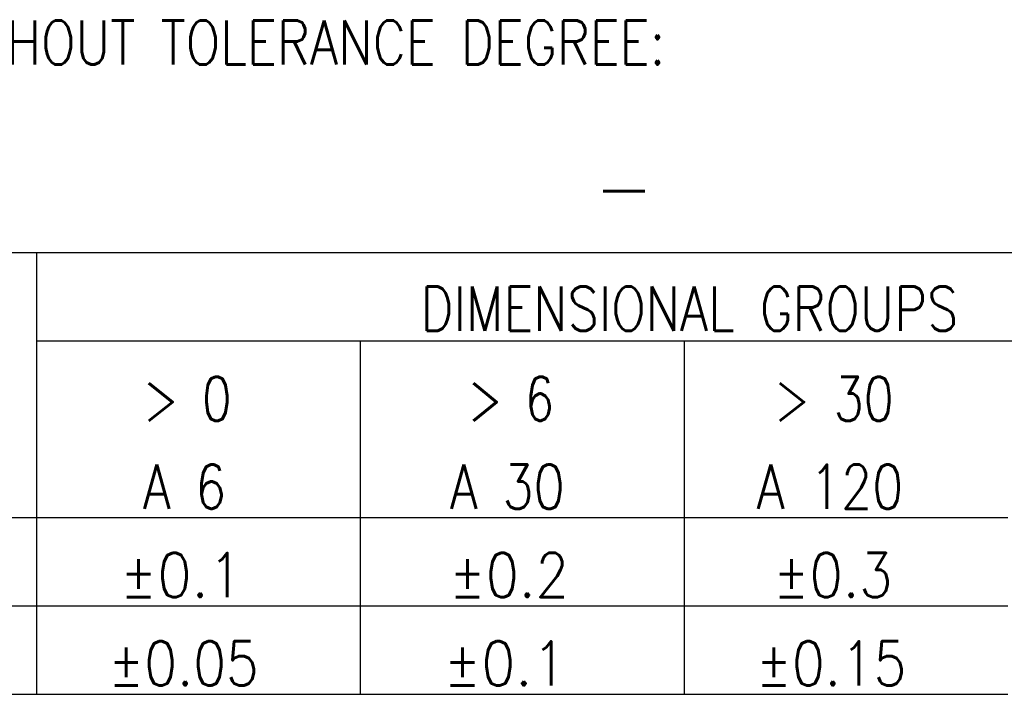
# Model space of a CAD drawing. Header units: millimetres. Extents: x 4 to 205, y 5 to 292.
# Tile 15 of 105: x 29 to 63, y 20 to 43. Entities that reach past the tile are written whole.
import ezdxf

# ---------------------------------------------------------------- set-up
doc = ezdxf.new("R2010")
doc.units = ezdxf.units.MM
doc.layers.add('1', color=7, linetype='CONTINUOUS')
doc.layers.add('256', color=7, linetype='CONTINUOUS')
doc.styles.add('blockfont', font='simplex.shx')
doc.styles.add('DEFAULT', font='simplex.shx')

msp = doc.modelspace()

# ---------------------------------------------------------------- linework, layer by layer
at = {"layer": '256', "color": 4, "linetype": 'CONTINUOUS'}
for p, q in [((15, 35), (205, 35)), ((30, 35), (30, 20)), ((30, 32), (85, 32)), ((41, 32), (41, 20)), ((52, 32), (52, 20)), ((15, 26), (30, 26)), ((30, 26), (41, 26)), ((41, 26), (52, 26)), ((52, 26), (63, 26)), ((15, 23), (30, 23)), ((30, 23), (41, 23)), ((41, 23), (52, 23)), ((52, 23), (63, 23))]:
    msp.add_line(p, q, dxfattribs=at)
at = {"layer": '256', "color": 3, "linetype": 'CONTINUOUS'}
for p, q in [((15, 20), (30, 20)), ((30, 20), (41, 20)), ((41, 20), (52, 20)), ((52, 20), (63, 20))]:
    msp.add_line(p, q, dxfattribs=at)

# ---------------------------------------------------------------- texts
at = {"layer": '1', "color": 7, "linetype": 'CONTINUOUS', "insert": (49.962, 36.017), "char_height": 2.5, "attachment_point": 8, "line_spacing_factor": 1.204819, "style": 'DEFAULT'}
msp.add_mtext('\\W00.731;- ', dxfattribs=at)
at = {"layer": '256', "color": 4, "linetype": 'CONTINUOUS', "char_height": 1.5, "line_spacing_factor": 0.903614, "style": 'blockfont'}
for s, insert, attachment_point in [('\\W00.831;DIMESIONS WITHOUT TOLERANCE DEGREE: ', (16.799, 41.383), 7), ('\\W00.826;DIMENSIONAL GROUPS ', (43.05, 32.346), 7), ('\\W00.778;> 0 ', (35.124, 29.283), 8), ('\\W00.757;> 6 ', (46.116, 29.283), 8), ('\\W00.792;> 30 ', (57.087, 29.283), 8), ('\\W00.814;A 6 ', (35.031, 26.299), 8), ('\\W00.820;A 30 ', (45.994, 26.299), 8), ('\\W00.824;A 120 ', (56.957, 26.299), 8), ('\\W00.901;%%p0.1 ', (34.921, 23.299), 8), ('\\W00.876;%%p0.2 ', (46.053, 23.299), 8), ('\\W00.876;%%p0.3 ', (57.053, 23.299), 8), ('\\W00.864;%%p0.05 ', (34.998, 20.299), 8), ('\\W00.901;%%p0.1 ', (45.921, 20.299), 8), ('\\W00.864;%%p0.15 ', (56.998, 20.299), 8)]:
    msp.add_mtext(s, dxfattribs=dict(at, insert=insert, attachment_point=attachment_point))
at = {"layer": '256', "color": 1, "linetype": 'CONTINUOUS', "insert": (46.589, 36.29), "char_height": 3, "attachment_point": 8, "line_spacing_factor": 0.903614, "style": 'blockfont'}
msp.add_mtext('\\W00.984;  ', dxfattribs=at)

doc.saveas('drawing.dxf')
